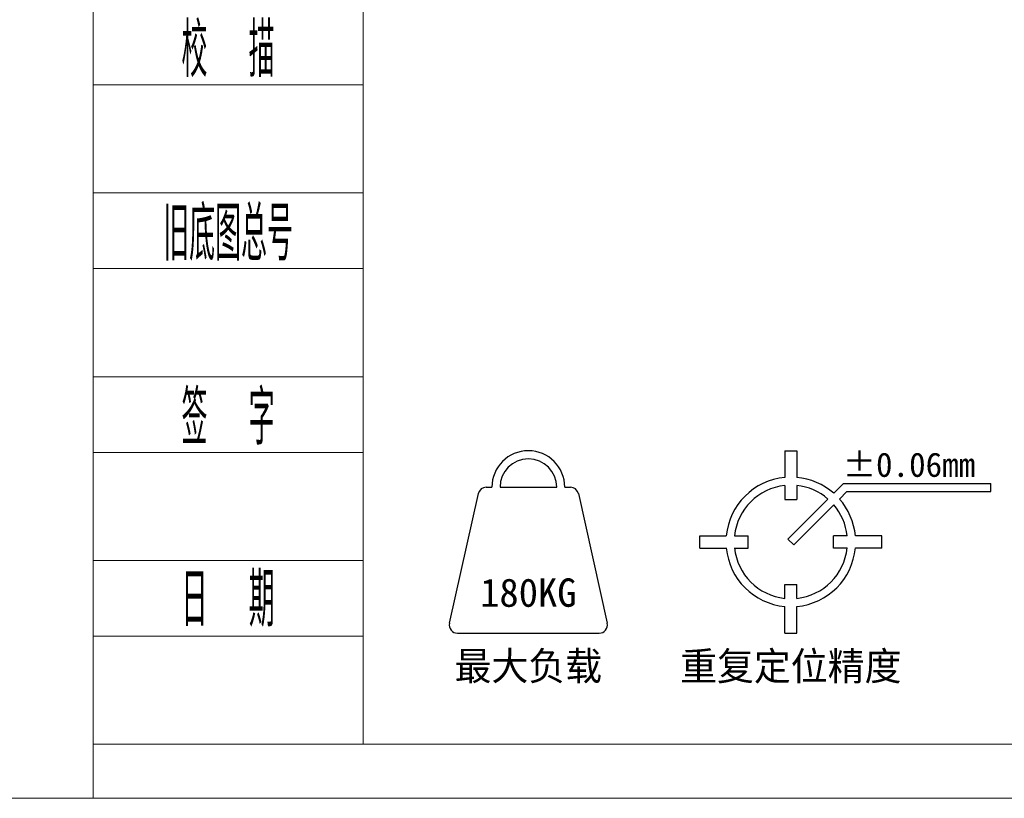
# Model space of a CAD drawing. Header units: millimetres. Extents: x -10540 to 6039, y -7467 to 6433.
# Tile 151 of 177: x 4946 to 5274, y -7467 to -7208. Entities that reach past the tile are written whole.
import ezdxf
from ezdxf.enums import TextEntityAlignment as Align

# ---------------------------------------------------------------- set-up
doc = ezdxf.new("R2010")
doc.units = ezdxf.units.MM
doc.header["$LTSCALE"] = 8
for name, color, linetype, lineweight in [('1轮廓实线层', 7, 'Continuous', 18), ('2细线层', 4, 'Continuous', 13), ('6文字层', 3, 'Continuous', 13), ('图框层', 7, 'Continuous', 18)]:
    doc.layers.add(name, color=color, linetype=linetype, lineweight=lineweight)
doc.styles.add('PC_TEXTSTYLE', font='ISOCP.SHX', dxfattribs={"width": 0.707, "bigfont": 'GBCBIG.SHX'})

# ---------------------------------------------------------------- blocks, each defined once
blk = doc.blocks.new('ZwmFrameMain_2_A4^_^无分区图框^_^portrait')
at = {"layer": '2细线层'}
for p in [(185, 292), (-25, -5)]:
    blk.add_line(p, (185, -5), dxfattribs=at)
blk = doc.blocks.new('ZwmFrameMain_3_A4^_^无分区图框^_^landscape')
at = {"layer": '1轮廓实线层'}
for q in [(0, 200), (267, 0)]:
    blk.add_line((0, 0), q, dxfattribs=at)
at = {"layer": '2细线层'}
for q in [(-25, 205), (272, -5)]:
    blk.add_line((-25, -5), q, dxfattribs=at)
blk = doc.blocks.new('ZwmFrameMain_3_附加栏')
at = {"layer": '2细线层'}
for p, q in [((-25, 61), (0, 61)), ((-25, 51), (0, 51)), ((-25, 44), (0, 44)), ((-25, 34), (0, 34)), ((-25, 27), (0, 27)), ((-25, 17), (0, 17)), ((-25, 10), (0, 10)), ((-25, 0), (0, 0))]:
    blk.add_line(p, q, dxfattribs=at)
at = {"layer": '6文字层', "color": 3, "style": 'PC_TEXTSTYLE', "width": 0.667}
for s, p in [('校  描', (-12.5, 64.5)), ('旧底图总号', (-12.5, 47.5)), ('签  字', (-12.5, 30.5)), ('日  期', (-12.494, 13.6))]:
    blk.add_text(s, height=5, dxfattribs=at).set_placement(p, align=Align.MIDDLE)
at = {"layer": '6文字层', "style": 'PC_TEXTSTYLE'}
for tag, width, p, p2 in [('借通用件登记', 0.671328, (-23.445, 86.356), (-1.254, 86.356)), ('描图', 2.120922, (-23.445, 69.36), (-1.254, 69.36)), ('校图', 2.149976, (-23.749, 52.06), (-1.254, 52.06)), ('旧底图总号', 0.761452, (-22.837, 35.67), (-1.862, 35.67)), ('签字', 2.026939, (-23.141, 18.37), (-1.558, 18.37)), ('日期', 1.89999, (-22.837, 1.374), (-2.166, 1.374))]:
    blk.add_attdef(tag, text='', height=5, dxfattribs=dict(at, width=width)).set_placement(p, p2, align=Align.FIT)

msp = doc.modelspace()

# ---------------------------------------------------------------- linework, layer by layer
for p, q in [((5200.75, -7351.17), (5200.75, -7360.04)), ((5200.75, -7351.17), (5204.8, -7351.17)), ((5204.8, -7351.17), (5204.8, -7360.04)), ((5200.75, -7362.75), (5200.75, -7367.37)), ((5204.8, -7362.75), (5204.8, -7367.37)), ((5217.07, -7365.34), (5220.35, -7362.06)), ((5220.35, -7362.06), (5269.46, -7362.06)), ((5269.46, -7364.76), (5269.46, -7362.06)), ((5089.04, -7408.63), (5098.64, -7365.43)), ((5101.27, -7363.32), (5103.16, -7363.32)), ((5105.86, -7363.32), (5124.76, -7363.32)), ((5127.46, -7363.32), (5129.34, -7363.32)), ((5131.98, -7365.43), (5141.58, -7408.63)), ((5218.97, -7367.25), (5221.47, -7364.76)), ((5221.47, -7364.76), (5269.46, -7364.76)), ((5200.75, -7367.37), (5204.8, -7367.37)), ((5201.82, -7380.59), (5215.15, -7367.26)), ((5203.73, -7382.5), (5217.06, -7369.17)), ((5172.4, -7379.52), (5181.27, -7379.52)), ((5172.4, -7383.57), (5172.4, -7379.52)), ((5183.98, -7379.52), (5188.6, -7379.52)), ((5188.6, -7383.57), (5188.6, -7379.52)), ((5201.82, -7380.59), (5203.73, -7382.5)), ((5216.95, -7383.57), (5216.95, -7379.52)), ((5221.57, -7379.52), (5216.95, -7379.52)), ((5233.15, -7379.52), (5224.28, -7379.52)), ((5233.15, -7383.57), (5233.15, -7379.52)), ((5172.4, -7383.57), (5181.27, -7383.57)), ((5183.98, -7383.57), (5188.6, -7383.57)), ((5221.57, -7383.57), (5216.95, -7383.57)), ((5233.15, -7383.57), (5224.28, -7383.57)), ((5200.75, -7395.72), (5204.8, -7395.72)), ((5200.75, -7400.33), (5200.75, -7395.72)), ((5204.8, -7400.33), (5204.8, -7395.72)), ((5200.75, -7411.92), (5200.75, -7403.05)), ((5204.8, -7411.92), (5204.8, -7403.05)), ((5091.67, -7411.92), (5138.94, -7411.92)), ((5200.75, -7411.92), (5204.8, -7411.92))]:
    msp.add_line(p, q)
for centre, radius, start, end in [((5115.31, -7363.32), 12.15, 0, 180), ((5115.31, -7363.32), 9.45, 0, 180), ((5202.78, -7381.54), 21.6, 95.3794, 174.6206), ((5202.78, -7381.54), 18.9, 96.1506, 173.8494), ((5202.78, -7381.54), 21.6, 48.5833, 84.6206), ((5202.78, -7381.54), 18.9, 49.096, 83.8494), ((5101.27, -7366.02), 2.7, 90, 167.4712), ((5129.34, -7366.02), 2.7, 12.5288, 90), ((5202.78, -7381.54), 18.9, 6.1506, 40.904), ((5202.78, -7381.54), 21.6, 5.3794, 41.4167), ((5202.78, -7381.54), 21.6, 185.3794, 264.6206), ((5202.78, -7381.54), 18.9, 186.1506, 263.8494), ((5202.78, -7381.54), 18.9, 276.1506, 353.8494), ((5202.78, -7381.54), 21.6, 275.3794, 354.6206), ((5091.67, -7409.22), 2.7, 167.4712, 270), ((5138.94, -7409.22), 2.7, 270, 12.5288)]:
    msp.add_arc(centre, radius, start, end)

# ---------------------------------------------------------------- block references
at = {"layer": '图框层'}
for name, p, xscale, yscale, zscale in [('ZwmFrameMain_2_A4^_^无分区图框^_^portrait', (3305.24, -7421.93), 9, 9, 9), ('ZwmFrameMain_3_A4^_^无分区图框^_^landscape', (5060.24, -7448.93), 3.6, 3.6, 3.6), ('ZwmFrameMain_3_附加栏', (5060.24, -7448.93), 3.6, 3.6, 3.6)]:
    msp.add_blockref(name, p, dxfattribs=dict(at, xscale=xscale, yscale=yscale, zscale=zscale))

# ---------------------------------------------------------------- texts
at = {"layer": '6文字层'}
msp.add_text('%%P0.06mm', height=8.1, dxfattribs=at).set_placement((5242.19, -7362.3), align=Align.BOTTOM_CENTER)
for s, p in [('180KG', (5115.31, -7398.42)), ('最大负载', (5115.31, -7422.72)), ('重复定位精度', (5202.78, -7422.72))]:
    msp.add_text(s, height=9.45, dxfattribs=at).set_placement(p, align=Align.MIDDLE)

doc.saveas('drawing.dxf')
